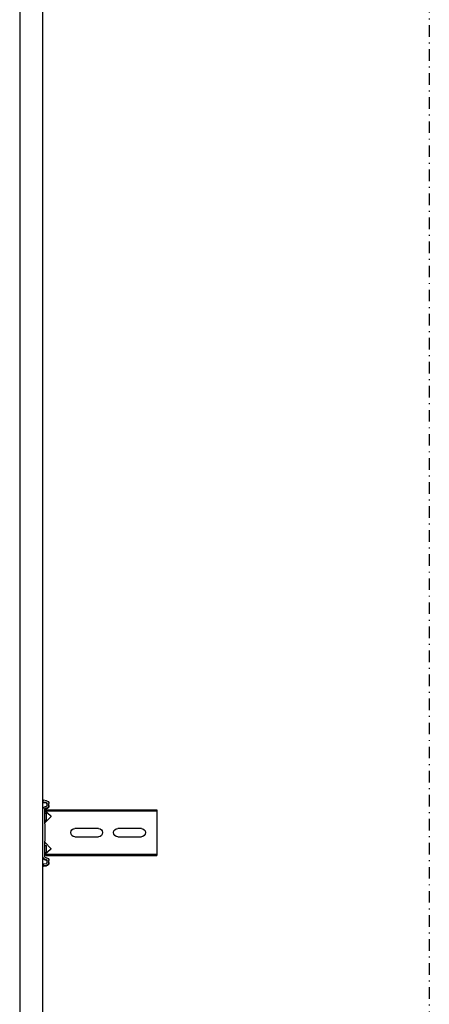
# Model space of a CAD drawing. Header units: centimetres. Extents: x 0 to 55409, y -2708 to 14680.
# Tile 188 of 215: x 52028 to 52073, y 5573 to 5681. Entities that reach past the tile are written whole.
import ezdxf

# ---------------------------------------------------------------- set-up
doc = ezdxf.new("R2010")
doc.units = ezdxf.units.CM
doc.header["$LTSCALE"] = 0.01
doc.linetypes.add('DASHDOT2', pattern=[12.7, 6.35, -3.175, 0, -3.175])
doc.layers.add('A-Grid', color=191, linetype='DASHDOT2')
doc.layers.add('A-konstrukcja', color=7, linetype='Continuous')

# ---------------------------------------------------------------- blocks, each defined once
blk = doc.blocks.new('A$7E8814A102C37C')
at = {"layer": 'A-Grid', "ltscale": 20}
blk.add_lwpolyline([(2500, -50), (2500, -2068)], dxfattribs=at)
blk = doc.blocks.new('A$7E8814B27261F1')
at = {"color": 7, "linetype": 'Continuous'}
for p, q in [((711.3, 325.5), (4186.6, 325.5)), ((4186.6, 300), (711.3, 300)), ((1809.8, 299.7), (1807.8, 299.5)), ((1808.2, 296.1), (1807.8, 299.5)), ((1810.5, 299.7), (1809.8, 299.7)), ((1810.2, 296.4), (1809.8, 299.7)), ((1810.9, 296.4), (1810.5, 299.7)), ((1813.4, 295.5), (1811.2, 295.5)), ((1813.4, 293.5), (1811.2, 293.5)), ((1814.1, 293.5), (1813.4, 293.5)), ((1814.5, 297.4), (1814.4, 296.4)), ((1816.5, 297.1), (1816.4, 296.1)), ((1817.2, 297.1), (1817.1, 296.1)), ((1869.7, 300), (1817.5, 300)), ((1833.7, 298), (1817.5, 298)), ((1818.3, 296.6), (1819.4, 297.5)), ((1818.3, 296.6), (1818.3, 286.5)), ((1819.4, 297.5), (1824.5, 291.7)), ((1819.4, 297.5), (1819.4, 286.5)), ((1821.9, 298), (1821.9, 296)), ((1829.9, 296), (1821.9, 296)), ((1826.2, 291.6), (1831.8, 297.2)), ((1829.9, 296), (1829.9, 298)), ((1830.4, 296), (1829.9, 296)), ((1830.4, 296), (1830.4, 298)), ((1833.7, 298), (1836.1, 298)), ((1836.1, 298), (1850.4, 298)), ((1850.4, 298), (1852.7, 298)), ((1869.7, 298), (1852.7, 298)), ((1854.6, 297.2), (1860.2, 291.6)), ((1857.4, 298), (1857.4, 296)), ((1865.4, 296), (1857.4, 296)), ((1861.9, 291.7), (1867, 297.5)), ((1865.4, 296), (1865.4, 298)), ((1865.7, 296), (1865.4, 296)), ((1865.9, 296.2), (1865.9, 298)), ((1867, 297.5), (1868.2, 296.6)), ((1867, 297.5), (1867, 286.5)), ((1868.2, 296.6), (1868.2, 286.5)), ((1870.4, 300), (1869.7, 300)), ((1870.8, 296.1), (1870.7, 297.1)), ((1872.8, 296.4), (1872.7, 297.4)), ((1873.5, 296.4), (1873.4, 297.4)), ((1876, 295.5), (1873.8, 295.5)), ((1876, 293.5), (1873.8, 293.5)), ((1876.7, 293.5), (1876, 293.5)), ((1877.4, 299.7), (1877, 296.4)), ((1878.1, 299.7), (1877.4, 299.7)), ((1877.4, 299.7), (1879.4, 299.5)), ((1878.1, 299.7), (1880.1, 299.5)), ((1879.4, 299.5), (1879, 296.1)), ((1880.1, 299.5), (1879.4, 299.5)), ((1880.1, 299.5), (1879.7, 296.1)), ((1818.3, 286.5), (1818.3, 175)), ((1819.4, 286.5), (1819.4, 175)), ((1867, 286.5), (1867, 175)), ((1868.2, 286.5), (1868.2, 175)), ((1838.7, 239), (1838.7, 265)), ((1847.7, 265), (1847.7, 239)), ((1838.7, 192), (1838.7, 218)), ((1847.7, 218), (1847.7, 192)), ((1818.3, 175), (1819.4, 175)), ((1819.4, 175), (1824.5, 175)), ((1824.5, 175), (1826.2, 175)), ((1826.2, 175), (1831.8, 175)), ((1831.8, 175), (1833.7, 175)), ((1833.7, 175), (1852.7, 175)), ((1852.7, 175), (1854.6, 175)), ((1854.6, 175), (1860.2, 175)), ((1860.2, 175), (1861.9, 175)), ((1861.9, 175), (1867, 175)), ((1867, 175), (1868.2, 175))]:
    blk.add_line(p, q, dxfattribs=at)
for centre, radius, start, end in [((1833.7, 295.3), 2.7, 90, 135), ((1852.7, 295.3), 2.7, 45, 90), ((1825.4, 292.5), 1.2, 221, 315), ((1861, 292.5), 1.2, 225, 319), ((1843.2, 265), 4.5, 0, 180), ((1843.2, 239), 4.5, 180, 0), ((1843.2, 218), 4.5, 0, 180), ((1843.2, 192), 4.5, 180, 0)]:
    blk.add_arc(centre, radius, start, end, dxfattribs=at)
for centre, major_axis, start_param, end_param in [((1811.2, 296.5), (0, -3), 4.834562, 6.283185), ((1811.2, 296.5), (0, -1), 4.834562, 6.283185), ((1811.9, 296.5), (0, -1), 4.834562, 6.283185), ((1813.4, 296.5), (0, 1), 3.141593, 4.590216), ((1813.4, 296.5), (0, 3), 3.141593, 4.590216), ((1814.1, 296.5), (0, 3), 3.141593, 4.590216), ((1817.5, 297), (0, 3), 0, 1.448623), ((1817.5, 297), (0, 1), 0, 1.448623), ((1818.2, 297), (0, 1), 0.000002, 1.448623), ((1869.7, 297), (0, -3), 1.692969, 3.141593), ((1869.7, 297), (0, -1), 1.692969, 3.141593), ((1870.4, 297), (0, -3), 1.692969, 3.141593), ((1873.8, 296.5), (0, -3), 4.834562, 6.283185), ((1873.8, 296.5), (0, -1), 4.834562, 6.283185), ((1874.5, 296.5), (0, -1), 4.834562, 6.283185), ((1876, 296.5), (0, 1), 3.141593, 4.590216), ((1876, 296.5), (0, 3), 3.141593, 4.590216), ((1876.7, 296.5), (0, 3), 3.141593, 4.590216)]:
    blk.add_ellipse(centre, major_axis=major_axis, ratio=0.999962, start_param=start_param, end_param=end_param, dxfattribs=at)

msp = doc.modelspace()

# ---------------------------------------------------------------- block references
at = {"layer": 'A-Grid', "lineweight": -3}
msp.add_blockref('A$7E8814A102C37C', (49572.82, 6187.604), dxfattribs=at)
at = {"layer": 'A-konstrukcja', "xscale": -0.1, "yscale": 0.1, "zscale": 0.1, "rotation": 90}
msp.add_blockref('A$7E8814B27261F1', (52060.429, 5776.583), dxfattribs=at)

doc.saveas('drawing.dxf')
